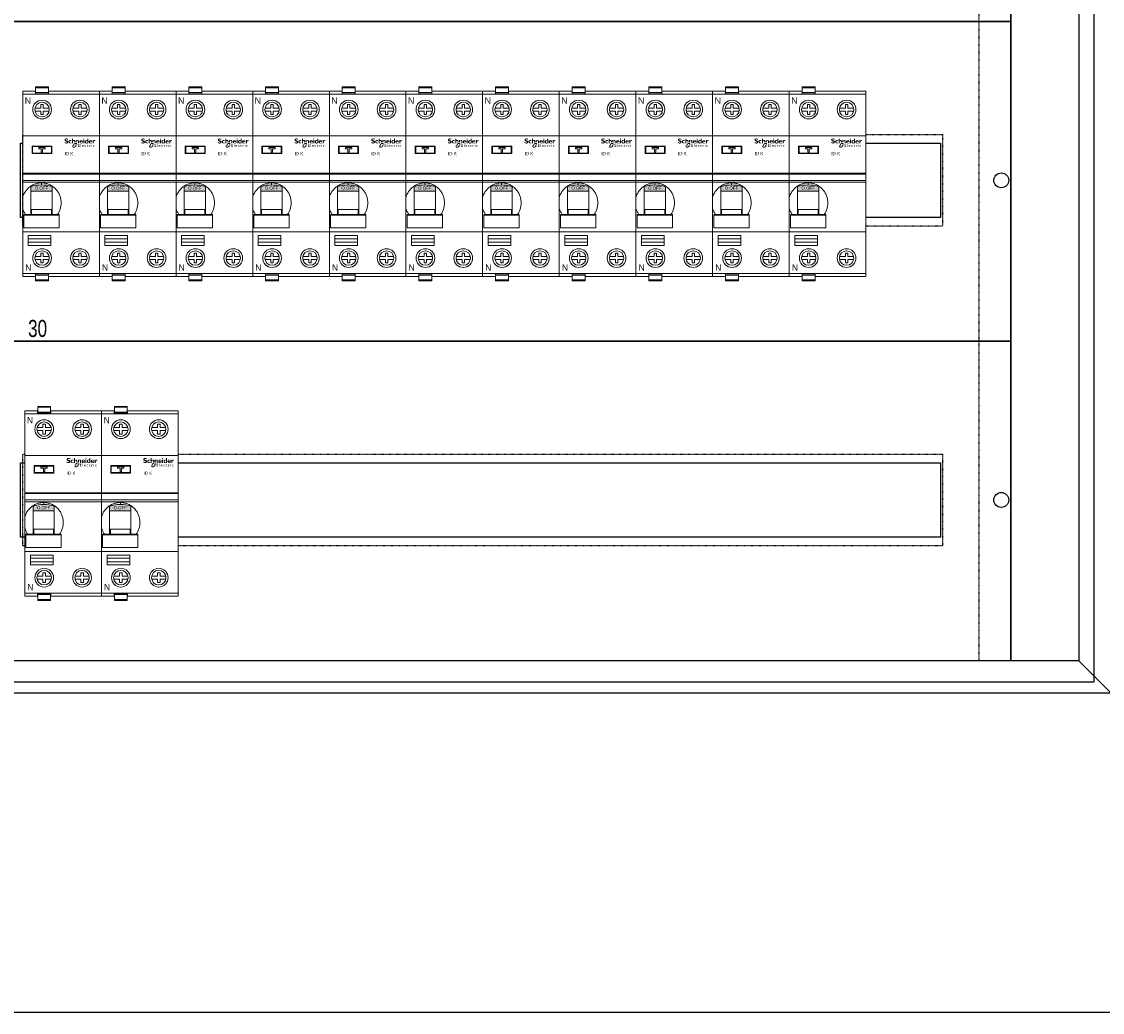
# Model space of a CAD drawing. Header units: millimetres. Extents: x 53896 to 55996, y -16755 to -13785.
# Tile 3 of 24: x 54168 to 54675, y -15755 to -15290. Entities that reach past the tile are written whole.
import ezdxf
from ezdxf.enums import TextEntityAlignment as Align

# ---------------------------------------------------------------- set-up
doc = ezdxf.new("R2010")
doc.units = ezdxf.units.MM
doc.header["$MEASUREMENT"] = 0
doc.linetypes.add('POINTILLE', pattern=[0.2, 0.06, -0.14])
doc.layers.add('2DE_OBJ_Schneider-Apparatus', color=7, linetype='Continuous', lineweight=18)
doc.layers.add('2DE_OBJ_Schneider-Logo', color=112, linetype='Continuous', lineweight=0)
for name, color, linetype in [('CP_WIPEOUT', 254, 'Continuous'), ('LAYER1', 7, 'Continuous'), ('LAYER13', 7, 'Continuous'), ('LAYER19', 7, 'Continuous'), ('LAYER27', 7, 'Continuous'), ('LAYER3', 7, 'Continuous'), ('LAYER9', 7, 'Continuous')]:
    doc.layers.add(name, color=color, linetype=linetype)
doc.styles.add('CP_ATTR', font='arial.ttf')

# ---------------------------------------------------------------- blocks, each defined once
blk = doc.blocks.new('SYMBOLE_G')
at = {"layer": 'LAYER19', "color": 7}
blk.add_lwpolyline([(548, -15), (580, -15), (580, -1665), (548, -1665)], close=True, dxfattribs=at)
at = {"layer": 'LAYER27', "color": 7}
blk.add_lwpolyline([(7, -5), (587, -5), (587, -1675), (7, -1675)], close=True, dxfattribs=at)
at = {"layer": 'LAYER3', "color": 7}
blk.add_line((580, -1665), (595, -1680), dxfattribs=at)
for points in [[(0, 0), (595, 0), (595, -1830), (0, -1830)], [(15, -15), (580, -15), (580, -1665), (15, -1665)], [(15, -15), (580, -15), (580, -1665), (15, -1665)], [(0, -1680), (595, -1680), (595, -1830), (0, -1830)]]:
    blk.add_lwpolyline(points, close=True, dxfattribs=at)
at = {"layer": 'LAYER9', "color": 7, "width": 0.75}
blk.add_text('30', height=8, dxfattribs=at).set_placement((91, -1513), align=Align.CENTER)
blk = doc.blocks.new('__EDIGRA2__3468_G')
at = {"layer": 'LAYER13', "color": 7, "linetype": 'POINTILLE'}
blk.add_lwpolyline([(15, 0), (485, 0), (485, -150), (15, -150)], close=True, dxfattribs=at)
at = {"layer": 'LAYER13', "color": 7}
blk.add_lwpolyline([(35, -57), (467, -57), (467, -92), (35, -92)], close=True, dxfattribs=at)
at = {"layer": 'LAYER19', "color": 7}
blk.add_lwpolyline([(0, 0), (500, 0), (500, -150), (0, -150)], close=True, dxfattribs=at)
at = {"layer": 'LAYER19', "color": 253, "linetype": 'POINTILLE'}
blk.add_lwpolyline([(36, -53), (468, -53), (468, -96), (36, -96)], close=True, dxfattribs=at)
at = {"layer": 'LAYER19', "color": 7}
for centre in [(4.5, -74.5), (495.5, -74.5)]:
    blk.add_circle(centre, 3.5, dxfattribs=at)
blk = doc.blocks.new('__EDIGRA2__3470_G')
at = {"layer": 'LAYER13', "color": 7, "linetype": 'POINTILLE'}
blk.add_lwpolyline([(15, 0), (485, 0), (485, -150), (15, -150)], close=True, dxfattribs=at)
at = {"layer": 'LAYER13', "color": 7}
blk.add_lwpolyline([(35, -57), (467, -57), (467, -92), (35, -92)], close=True, dxfattribs=at)
at = {"layer": 'LAYER19', "color": 7}
blk.add_lwpolyline([(0, 0), (500, 0), (500, -150), (0, -150)], close=True, dxfattribs=at)
at = {"layer": 'LAYER19', "color": 253, "linetype": 'POINTILLE'}
blk.add_lwpolyline([(36, -53), (468, -53), (468, -96), (36, -96)], close=True, dxfattribs=at)
at = {"layer": 'LAYER19', "color": 7}
for centre in [(4.5, -74.5), (495.5, -74.5)]:
    blk.add_circle(centre, 3.5, dxfattribs=at)
blk = doc.blocks.new('__EDIGRA2__3472_G')
at = {"layer": 'LAYER13', "color": 7, "linetype": 'POINTILLE'}
blk.add_lwpolyline([(15, 0), (485, 0), (485, -150), (15, -150)], close=True, dxfattribs=at)
at = {"layer": 'LAYER13', "color": 7}
blk.add_lwpolyline([(35, -57), (467, -57), (467, -92), (35, -92)], close=True, dxfattribs=at)
at = {"layer": 'LAYER19', "color": 7}
blk.add_lwpolyline([(0, 0), (500, 0), (500, -150), (0, -150)], close=True, dxfattribs=at)
at = {"layer": 'LAYER19', "color": 253, "linetype": 'POINTILLE'}
blk.add_lwpolyline([(36, -53), (468, -53), (468, -96), (36, -96)], close=True, dxfattribs=at)
at = {"layer": 'LAYER19', "color": 7}
for centre in [(4.5, -74.5), (495.5, -74.5)]:
    blk.add_circle(centre, 3.5, dxfattribs=at)
blk = doc.blocks.new('Logo Schneider_2009')
for points in [[(1.6, 8.1), (1.9, 8), (2.2, 7.9), (2.5, 7.8), (2.7, 7.7), (3, 7.5), (3.2, 7.4), (3.3, 7.3), (3.3, 7.1), (3.3, 7), (3.2, 6.9), (3.1, 6.7), (3, 6.6), (2.7, 6.6), (2.4, 6.6), (2.4, 6.6), (2.2, 6.6), (2, 6.6), (1.8, 6.6), (1.5, 6.7), (1.3, 6.8), (1.1, 6.9), (0.9, 7), (0.6, 7.2), (0.4, 7.3), (0.4, 6), (0.4, 6), (0.7, 5.9), (0.9, 5.8), (1.2, 5.7), (1.4, 5.6), (1.6, 5.5), (1.9, 5.5), (2.1, 5.5), (2.3, 5.4), (2.5, 5.4), (2.6, 5.4), (2.9, 5.4), (3.1, 5.5), (3.4, 5.5), (3.6, 5.6), (3.8, 5.7), (4, 5.8), (4.2, 5.9), (4.3, 6), (4.5, 6.2), (4.6, 6.4), (4.7, 6.6), (4.8, 6.8), (4.8, 7), (4.8, 7.3), (4.8, 7.3), (4.8, 7.6), (4.8, 7.8), (4.7, 8), (4.6, 8.2), (4.4, 8.4), (4.2, 8.6), (4, 8.7), (4, 8.7), (3.8, 8.8), (3.7, 8.9), (3.5, 9), (3.2, 9.1), (2.9, 9.2), (2.6, 9.4), (2.4, 9.4), (2.1, 9.6), (1.9, 9.7), (1.8, 9.9), (1.8, 10), (1.8, 10), (1.8, 10.2), (1.9, 10.3), (2.1, 10.4), (2.4, 10.5), (2.7, 10.5), (2.7, 10.5), (2.9, 10.5), (3.1, 10.5), (3.3, 10.4), (3.5, 10.4), (3.8, 10.3), (4, 10.2), (4.3, 10.1), (4.6, 10), (4.6, 11.1), (4.4, 11.2), (4.2, 11.3), (3.9, 11.4), (3.7, 11.4), (3.4, 11.5), (3.2, 11.5), (3, 11.6), (2.8, 11.6), (2.5, 11.6), (2.4, 11.6), (2.2, 11.6), (1.9, 11.5), (1.7, 11.5), (1.4, 11.4), (1.2, 11.3), (1, 11.2), (0.9, 11.1), (0.8, 11.1), (0.6, 10.9), (0.5, 10.8), (0.4, 10.6), (0.3, 10.3), (0.3, 10.1), (0.2, 9.9), (0.2, 9.8), (0.3, 9.5), (0.3, 9.3), (0.4, 9.1), (0.5, 8.9), (0.7, 8.7), (0.8, 8.6), (1, 8.4), (1.1, 8.4), (1.2, 8.3), (1.4, 8.2)], [(8.8, 6.6), (8.6, 6.5), (8.3, 6.5), (8.1, 6.4), (7.9, 6.4), (7.7, 6.4), (7.7, 6.4), (7.4, 6.4), (7.2, 6.4), (7, 6.5), (6.8, 6.7), (6.7, 6.9), (6.6, 7.1), (6.5, 7.3), (6.5, 7.6), (6.5, 7.8), (6.6, 8), (6.6, 8.2), (6.7, 8.3), (6.9, 8.5), (7, 8.6), (7.2, 8.7), (7.5, 8.7), (7.7, 8.7), (7.9, 8.7), (8.1, 8.7), (8.3, 8.6), (8.6, 8.5), (8.8, 8.4), (8.8, 9.4), (8.6, 9.5), (8.4, 9.5), (8.1, 9.6), (7.9, 9.6), (7.7, 9.6), (7.4, 9.7), (7.3, 9.6), (7, 9.6), (6.8, 9.6), (6.6, 9.5), (6.3, 9.4), (6.1, 9.3), (5.9, 9.2), (5.8, 9.1), (5.7, 9), (5.6, 8.9), (5.4, 8.7), (5.3, 8.5), (5.2, 8.3), (5.2, 8), (5.1, 7.8), (5.1, 7.5), (5.1, 7.5), (5.1, 7.2), (5.2, 7), (5.2, 6.8), (5.3, 6.6), (5.5, 6.4), (5.6, 6.2), (5.8, 6), (5.9, 5.9), (6.1, 5.8), (6.3, 5.7), (6.5, 5.6), (6.7, 5.5), (7, 5.5), (7.2, 5.5), (7.5, 5.4), (7.6, 5.5), (7.9, 5.5), (8.1, 5.5), (8.3, 5.6), (8.6, 5.6), (8.8, 5.7)], [(12.3, 6.4), (12.2, 6.3), (12.2, 7.8), (12.1, 8.1), (12.1, 8.3), (12, 8.5), (11.8, 8.6), (11.7, 8.7), (11.5, 8.7), (11.3, 8.7), (11.1, 8.6), (11, 8.5), (10.8, 8.3), (10.7, 8.1), (10.7, 5.5), (9.4, 5.5), (9.4, 11.5), (10.7, 11.5), (10.7, 9), (10.7, 9), (10.8, 9.2), (11, 9.3), (11.2, 9.5), (11.4, 9.6), (11.6, 9.6), (11.9, 9.7), (11.9, 9.7), (12.2, 9.6), (12.4, 9.6), (12.7, 9.5), (12.9, 9.4), (13, 9.3), (13.1, 9.1), (13.2, 8.9), (13.3, 8.7), (13.4, 8.5), (13.4, 8.3), (13.4, 8.1), (13.4, 6.9), (13.3, 6.8), (13.1, 6.8), (13, 6.8), (12.9, 6.7), (12.8, 6.7), (12.6, 6.6), (12.5, 6.5), (12.4, 6.5)], [(14.3, 6.8), (14.2, 6.9), (14, 6.9), (14, 9.6), (15.3, 9.6), (15.3, 9), (15.5, 9.2), (15.7, 9.3), (15.9, 9.5), (16.1, 9.6), (16.3, 9.6), (16.5, 9.7), (16.6, 9.7), (16.9, 9.6), (17.1, 9.6), (17.3, 9.5), (17.5, 9.4), (17.6, 9.3), (17.8, 9.2), (17.9, 9), (18, 8.8), (18.1, 8.6), (18.1, 8.3), (18.1, 8.1), (18.1, 5.5), (16.8, 5.5), (16.8, 8), (16.8, 8.3), (16.8, 8.5), (16.6, 8.7), (16.5, 8.8), (16.3, 8.8), (16.2, 8.8), (16, 8.8), (15.8, 8.7), (15.7, 8.6), (15.5, 8.4), (15.3, 8.1), (15.3, 6.4), (15.3, 6.4), (15.2, 6.5), (15.1, 6.6), (15, 6.7), (14.8, 6.7), (14.7, 6.8), (14.6, 6.8), (14.4, 6.8)], [(17.4, 4.4), (18.8, 4.4), (18.8, 4.9), (16.8, 4.9), (16.8, 1.3), (18.9, 1.3), (18.9, 1.8), (17.4, 1.8), (17.4, 2.9), (18.8, 2.9), (18.8, 3.3), (17.4, 3.3)], [(20.4, 4.9), (20, 4.9), (20, 1.3), (20.4, 1.3)], [(26.2, 3.7), (26.1, 3.7), (26, 3.7), (25.8, 3.7), (25.6, 3.6), (25.5, 3.6), (25.3, 3.5), (25.2, 3.4), (25.1, 3.3), (25.1, 3.1), (25, 3), (25, 2.8), (24.9, 2.6), (24.9, 2.4), (24.9, 2.4), (24.9, 2.2), (25, 2), (25, 1.9), (25.1, 1.7), (25.2, 1.6), (25.3, 1.6), (25.4, 1.5), (25.6, 1.4), (25.7, 1.3), (25.9, 1.3), (26.1, 1.3), (26.1, 1.3), (26.3, 1.3), (26.5, 1.3), (26.6, 1.4), (26.8, 1.4), (26.8, 1.9), (26.7, 1.8), (26.5, 1.8), (26.3, 1.7), (26.2, 1.7), (26, 1.7), (25.8, 1.8), (25.7, 1.8), (25.6, 1.9), (25.5, 2), (25.4, 2.1), (25.4, 2.3), (25.4, 2.5), (25.4, 2.6), (25.4, 2.8), (25.5, 2.9), (25.6, 3.1), (25.6, 3.1), (25.7, 3.2), (25.9, 3.3), (26.1, 3.3), (26.1, 3.3), (26.2, 3.3), (26.4, 3.2), (26.6, 3.1), (26.7, 3), (26.7, 3.5), (26.7, 3.5), (26.5, 3.6), (26.4, 3.7)], [(29.5, 3.6), (28.7, 3.6), (28.7, 4.1), (27.9, 3.3), (27.9, 3.2), (28.3, 3.2), (28.3, 2), (28.3, 1.9), (28.3, 1.7), (28.4, 1.6), (28.4, 1.5), (28.6, 1.4), (28.7, 1.3), (28.8, 1.3), (29, 1.3), (29.1, 1.3), (29.3, 1.3), (29.4, 1.4), (29.6, 1.4), (29.6, 1.9), (29.5, 1.8), (29.4, 1.8), (29.2, 1.7), (29.1, 1.7), (29, 1.7), (28.8, 1.8), (28.8, 1.9), (28.7, 2.1), (28.7, 3.2), (29.5, 3.2)], [(32.1, 3.5), (31.9, 3.5), (31.9, 3.5), (31.7, 3.5), (31.6, 3.4), (31.5, 3.3), (31.4, 3.1), (31.3, 2.9), (31.3, 3.5), (30.8, 3.5), (30.8, 1.2), (31.3, 1.2), (31.3, 2.4), (31.3, 2.4), (31.3, 2.6), (31.3, 2.7), (31.4, 2.9), (31.5, 3), (31.7, 3.1), (31.8, 3.1), (31.9, 3.1), (32.1, 3), (32.2, 2.9), (32.5, 3.3), (32.4, 3.3), (32.2, 3.4)], [(36.5, 8.1), (36.7, 8.2), (36.8, 8.4), (37, 8.4), (37.2, 8.5), (37.2, 8.4), (37.4, 8.4), (37.7, 8.3), (37.9, 8.2), (38.3, 9.3), (38.1, 9.4), (37.8, 9.6), (37.6, 9.6), (37.4, 9.7), (37.4, 9.7), (37.2, 9.6), (37.1, 9.6), (36.9, 9.5), (36.7, 9.3), (36.6, 9.2), (36.4, 8.9), (36.3, 8.7), (36.1, 8.4), (36.1, 8.4), (36.1, 9.6), (34.8, 9.6), (34.8, 5.5), (36.1, 5.5), (36.1, 7.3), (36.1, 7.3), (36.3, 7.6), (36.4, 7.9)], [(35.5, 3.1), (35.4, 3), (35.4, 2.8), (35.3, 2.7), (35.3, 2.5), (35.3, 2.3), (35.3, 2.2), (35.3, 2), (35.3, 1.9), (35.4, 1.7), (35.5, 1.6), (35.6, 1.4), (35.6, 1.4), (35.8, 1.3), (35.9, 1.2), (36.1, 1.2), (36.3, 1.1), (36.4, 1.1), (36.5, 1.1), (36.6, 1.1), (36.8, 1.1), (37, 1.2), (37.1, 1.3), (37.1, 1.7), (37, 1.7), (36.8, 1.6), (36.7, 1.6), (36.5, 1.5), (36.3, 1.6), (36.2, 1.6), (36, 1.7), (35.9, 1.7), (35.8, 1.8), (35.8, 2), (35.7, 2.1), (35.7, 2.3), (35.7, 2.4), (35.8, 2.6), (35.8, 2.8), (35.9, 2.9), (36, 2.9), (36.1, 3), (36.3, 3.1), (36.4, 3.1), (36.4, 3.1), (36.6, 3.1), (36.7, 3), (36.9, 3), (37.1, 2.9), (37.1, 3.4), (37.1, 3.4), (36.9, 3.4), (36.7, 3.5), (36.6, 3.5), (36.4, 3.5), (36.3, 3.5), (36.1, 3.5), (36, 3.5), (35.8, 3.4), (35.7, 3.3), (35.6, 3.2)]]:
    blk.add_hatch(color=112).paths.add_polyline_path(points)
h = blk.add_hatch(color=112)
h.paths.add_polyline_path([(11.8, 5.4), (11.7, 5.3), (11.6, 5.2), (11.4, 5.1), (11.3, 5), (11.2, 4.9), (11.2, 4.9), (11.1, 4.8), (11, 4.7), (10.9, 4.6), (10.8, 4.5), (10.7, 4.4), (10.6, 4.2), (11.4, 4.2), (11.2, 3.7), (10.3, 3.7), (10.3, 3.6), (10.2, 3.5), (10.1, 3.4), (10.1, 3.3), (11.2, 3.3), (11, 2.8), (9.9, 2.8), (9.9, 2.6), (9.9, 2.5), (9.9, 2.3), (9.9, 2.2), (9.9, 2.1), (9.9, 1.9), (9.9, 1.8), (9.9, 1.7), (9.9, 1.5), (10, 1.4), (10, 1.3), (10.1, 1.2), (10.1, 1), (10.2, 0.9), (10.3, 0.8), (10.3, 0.8), (10.4, 0.7), (10.5, 0.6), (10.6, 0.6), (10.8, 0.5), (10.9, 0.5), (11, 0.4), (11.1, 0.4), (11.3, 0.3), (11.4, 0.3), (11.6, 0.3), (11.7, 0.3), (11.8, 0.3), (11.9, 0.3), (12.1, 0.3), (12.2, 0.4), (12.3, 0.4), (12.4, 0.4), (12.6, 0.4), (12.7, 0.5), (12.8, 0.5), (12.9, 0.6), (13.1, 0.6), (13.2, 0.7), (13.3, 0.7), (13.4, 0.8), (13.5, 0.9), (13.7, 0.9), (13.8, 1), (13.9, 1.1), (14, 1.2), (14.1, 1.3), (14.3, 1.4), (14.4, 1.5), (14.5, 1.6), (14.6, 1.7), (14.7, 1.8), (14.8, 1.9), (14.9, 2), (15, 2.1), (15, 2.2), (15.1, 2.3), (14.1, 2.3), (14.3, 2.8), (15.4, 2.8), (15.5, 2.9), (15.5, 3.1), (15.6, 3.2), (15.6, 3.3), (14.4, 3.3), (14.4, 3.5), (14.5, 3.8), (15.8, 3.8), (15.8, 3.8), (15.8, 4), (15.8, 4.1), (15.8, 4.2), (15.8, 4.4), (15.8, 4.4), (15.8, 4.6), (15.8, 4.7), (15.8, 4.8), (15.8, 5), (15.7, 5.1), (15.7, 5.2), (15.6, 5.3), (15.5, 5.4), (15.5, 5.6), (15.4, 5.7), (15.3, 5.7), (15.2, 5.8), (15.1, 5.9), (15, 6), (14.8, 6), (14.7, 6.1), (14.6, 6.1), (14.4, 6.1), (14.3, 6.1), (14.2, 6.2), (14, 6.2), (13.9, 6.2), (13.8, 6.2), (13.6, 6.1), (13.5, 6.1), (13.4, 6.1), (13.3, 6.1), (13.1, 6), (13, 6), (12.9, 6), (12.8, 5.9), (12.6, 5.9), (12.5, 5.8), (12.4, 5.8), (12.3, 5.7), (12.1, 5.6), (12, 5.6), (11.9, 5.5)])
h.paths.add_polyline_path([(12.6, 4.5), (12.7, 4.6), (12.9, 4.7), (13, 4.8), (13.1, 4.8), (13.2, 4.9), (13.3, 4.9), (13.5, 5), (13.6, 5), (13.8, 5), (15, 5), (14.9, 4.2), (14.1, 4.2), (14, 4.2), (13.9, 4.1), (13.8, 3.5), (13.5, 2.6), (13.5, 2.5), (13.4, 2.3), (13.4, 2.2), (13.3, 2.1), (13.2, 2), (13.1, 1.9), (13, 1.8), (12.9, 1.8), (12.7, 1.7), (12.6, 1.6), (12.5, 1.6), (12.4, 1.5), (12.2, 1.5), (12.1, 1.5), (11.9, 1.5), (10.7, 1.5), (10.9, 2.3), (11.7, 2.3), (11.8, 2.3), (11.8, 2.4), (11.9, 2.5), (12.1, 3.5), (12.2, 3.8), (12.3, 3.9), (12.3, 4.1), (12.4, 4.2), (12.4, 4.3), (12.5, 4.4)], flags=16)
h = blk.add_hatch(color=112)
h.paths.add_polyline_path([(21.1, 9.6), (20.8, 9.7), (20.8, 9.7), (20.5, 9.6), (20.3, 9.6), (20, 9.5), (19.8, 9.5), (19.6, 9.4), (19.4, 9.2), (19.2, 9.1), (19.2, 9.1), (19.1, 8.9), (18.9, 8.7), (18.8, 8.5), (18.7, 8.3), (18.7, 8), (18.6, 7.8), (18.6, 7.6), (18.6, 7.5), (18.6, 7.3), (18.7, 7), (18.7, 6.8), (18.8, 6.6), (18.9, 6.4), (19.1, 6.2), (19.2, 6), (19.3, 6), (19.4, 5.9), (19.6, 5.8), (19.8, 5.7), (20, 5.6), (20.3, 5.5), (20.5, 5.5), (20.8, 5.5), (21, 5.4), (21.2, 5.5), (21.5, 5.5), (21.7, 5.5), (22, 5.6), (22.2, 5.7), (22.4, 5.7), (22.6, 5.9), (22.8, 6), (22.8, 6.8), (22.6, 6.6), (22.3, 6.5), (22.1, 6.4), (21.9, 6.3), (21.7, 6.2), (21.4, 6.2), (21.3, 6.2), (21, 6.2), (20.8, 6.3), (20.6, 6.3), (20.4, 6.4), (20.2, 6.6), (20.1, 6.7), (20, 6.9), (20, 7.1), (19.9, 7.3), (22.8, 7.3), (22.9, 7.6), (22.8, 7.9), (22.8, 8.1), (22.7, 8.3), (22.6, 8.5), (22.5, 8.7), (22.4, 8.9), (22.3, 9), (22.1, 9.2), (21.9, 9.3), (21.7, 9.4), (21.5, 9.5), (21.3, 9.6)])
h.paths.add_polyline_path([(21.1, 8.9), (21.3, 8.8), (21.4, 8.7), (21.6, 8.5), (21.7, 8.3), (21.7, 8.1), (21.7, 8), (20, 8), (20, 8.3), (20.1, 8.5), (20.2, 8.6), (20.4, 8.8), (20.5, 8.8), (20.8, 8.9)], flags=16)
h = blk.add_hatch(color=112)
h.paths.add_polyline_path([(22.7, 3.7), (22.6, 3.7), (22.4, 3.7), (22.2, 3.6), (22.1, 3.5), (22, 3.4), (22, 3.4), (21.9, 3.3), (21.8, 3.1), (21.7, 3), (21.7, 2.8), (21.7, 2.6), (21.7, 2.5), (21.7, 2.3), (21.7, 2.2), (21.8, 2), (21.8, 1.9), (21.9, 1.7), (22, 1.6), (22.1, 1.5), (22.2, 1.4), (22.4, 1.4), (22.5, 1.3), (22.7, 1.3), (22.8, 1.3), (23, 1.3), (23.1, 1.3), (23.3, 1.4), (23.5, 1.4), (23.6, 1.5), (23.7, 1.6), (23.7, 2), (23.5, 1.9), (23.4, 1.8), (23.2, 1.8), (23.1, 1.7), (22.9, 1.7), (22.7, 1.7), (22.6, 1.8), (22.4, 1.8), (22.3, 1.9), (22.2, 2.1), (22.2, 2.2), (22.1, 2.4), (22.1, 2.4), (23.8, 2.4), (23.7, 2.6), (23.7, 2.8), (23.7, 3), (23.6, 3.1), (23.6, 3.3), (23.5, 3.4), (23.4, 3.5), (23.3, 3.6), (23.2, 3.6), (23, 3.7), (22.9, 3.7)])
h.paths.add_polyline_path([(22.8, 3.3), (22.9, 3.3), (23.1, 3.2), (23.2, 3.1), (23.2, 3), (23.3, 2.8), (23.3, 2.7), (22.1, 2.7), (22.2, 2.9), (22.2, 3.1), (22.3, 3.2), (22.5, 3.2), (22.6, 3.3)], flags=16)
h = blk.add_hatch(color=112)
h.paths.add_polyline_path([(23.8, 11.4), (23.6, 11.3), (23.6, 11.3), (23.4, 11.1), (23.3, 10.9), (23.3, 10.7), (23.3, 10.5), (23.4, 10.3), (23.5, 10.2), (23.7, 10.2), (23.8, 10.2), (24, 10.2), (24.2, 10.3), (24.4, 10.5), (24.6, 10.7), (24.7, 10.9), (24.7, 11.1), (24.7, 11.2), (24.6, 11.4), (24.5, 11.5), (24.2, 11.6), (24.2, 11.6), (24, 11.5)])
h.paths.add_polyline_path([(24.6, 9.6), (23.3, 9.6), (23.3, 5.5), (24.6, 5.5)])
h = blk.add_hatch(color=112)
h.paths.add_polyline_path([(28.2, 9.4), (27.9, 9.5), (27.7, 9.6), (27.5, 9.6), (27.2, 9.6), (27.1, 9.7), (26.8, 9.6), (26.6, 9.6), (26.4, 9.5), (26.2, 9.4), (26, 9.3), (25.8, 9.2), (25.7, 9.1), (25.5, 8.9), (25.4, 8.7), (25.3, 8.5), (25.2, 8.3), (25.2, 8.1), (25.2, 7.8), (25.1, 7.6), (25.2, 7.3), (25.2, 7.1), (25.2, 6.8), (25.3, 6.6), (25.4, 6.4), (25.6, 6.2), (25.7, 6), (25.9, 5.9), (26, 5.7), (26.2, 5.6), (26.5, 5.5), (26.7, 5.5), (26.9, 5.4), (27, 5.4), (27.3, 5.4), (27.5, 5.5), (27.7, 5.6), (27.9, 5.7), (28.1, 5.8), (28.2, 5.8), (28.2, 5.5), (29.4, 5.5), (29.4, 11.5), (28.2, 11.5)])
h.paths.add_polyline_path([(28.2, 8.6), (28.2, 6.6), (27.9, 6.5), (27.7, 6.4), (27.5, 6.3), (27.4, 6.3), (27.2, 6.3), (27, 6.4), (26.8, 6.5), (26.7, 6.6), (26.6, 6.8), (26.5, 7), (26.5, 7.2), (26.4, 7.5), (26.5, 7.8), (26.5, 8.1), (26.6, 8.3), (26.7, 8.5), (26.8, 8.6), (26.9, 8.7), (27.1, 8.8), (27.3, 8.8), (27.5, 8.8), (27.7, 8.8), (27.9, 8.7)], flags=16)
h = blk.add_hatch(color=112)
h.paths.add_polyline_path([(32.4, 9.6), (32.2, 9.7), (32.2, 9.7), (31.9, 9.6), (31.7, 9.6), (31.4, 9.5), (31.2, 9.5), (31, 9.4), (30.8, 9.2), (30.6, 9.1), (30.6, 9.1), (30.4, 8.9), (30.3, 8.7), (30.2, 8.5), (30.1, 8.3), (30.1, 8), (30, 7.8), (30, 7.6), (30, 7.5), (30, 7.3), (30.1, 7), (30.1, 6.8), (30.2, 6.6), (30.3, 6.4), (30.5, 6.2), (30.6, 6), (30.6, 6), (30.8, 5.9), (31, 5.8), (31.2, 5.7), (31.4, 5.6), (31.7, 5.5), (31.9, 5.5), (32.2, 5.5), (32.4, 5.4), (32.6, 5.5), (32.9, 5.5), (33.1, 5.5), (33.4, 5.6), (33.6, 5.7), (33.8, 5.7), (34, 5.9), (34.2, 6), (34.2, 6.8), (33.9, 6.6), (33.7, 6.5), (33.5, 6.4), (33.3, 6.3), (33, 6.2), (32.8, 6.2), (32.7, 6.2), (32.4, 6.2), (32.2, 6.3), (31.9, 6.3), (31.8, 6.4), (31.6, 6.6), (31.5, 6.7), (31.4, 6.9), (31.4, 7.1), (31.3, 7.3), (34.2, 7.3), (34.2, 7.6), (34.2, 7.9), (34.2, 8.1), (34.1, 8.3), (34, 8.5), (33.9, 8.7), (33.8, 8.9), (33.7, 9), (33.5, 9.2), (33.3, 9.3), (33.1, 9.4), (32.9, 9.5), (32.7, 9.6)])
h.paths.add_polyline_path([(32.5, 8.9), (32.7, 8.8), (32.8, 8.7), (33, 8.5), (33.1, 8.3), (33.1, 8.1), (33.1, 8), (31.4, 8), (31.4, 8.3), (31.5, 8.5), (31.6, 8.6), (31.7, 8.8), (31.9, 8.8), (32.2, 8.9)], flags=16)
h = blk.add_hatch(color=112)
h.paths.add_polyline_path([(34.1, 4.4), (34, 4.4), (33.8, 4.4), (33.7, 4.3), (33.6, 4.2), (33.6, 4), (33.7, 3.9), (33.8, 3.9), (33.9, 4), (34.1, 4), (34.1, 4.2), (34.1, 4.3)])
h.paths.add_polyline_path([(34.1, 3.5), (33.6, 3.5), (33.6, 1.2), (34.1, 1.2)])
blk = doc.blocks.new('Schneider Electric-logo')
at = {"color": 3, "xscale": 45.60207954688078, "yscale": 45.60207954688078, "zscale": 45.60207954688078}
blk.add_blockref('Logo Schneider_2009', (2560, 1257), dxfattribs=at)
blk = doc.blocks.new('SE_logo')
at = {"xscale": 0.2, "yscale": 0.2, "zscale": 0.2}
blk.add_blockref('Schneider Electric-logo', (-516, -249), dxfattribs=at)
blk = doc.blocks.new('2d_roz_iid_2p_se4_5zcjj1a')
blk.add_wipeout([(0, 43.5), (6.1, 43.5), (6.1, 45.5), (12.1, 45.5), (12.1, 43.5), (36, 43.5), (36, -43.5), (12.1, -43.5), (12.1, -45.5), (6.1, -45.5), (6.1, -43.5), (0, -43.5)]).dxf.layer = 'CP_WIPEOUT'
at = {"lineweight": 0}
h = blk.add_hatch(color=112, dxfattribs=at)
h.dxf.hatch_style = 1
edge = h.paths.add_edge_path()
edge.add_line((3.85, -1.29), (3.85, -3.51))
edge.add_line((3.85, -3.51), (13.85, -3.51))
edge.add_line((13.85, -3.51), (13.85, -1.28))
edge.add_ellipse((8.85, -7.08), major_axis=(10.65, 0.01), ratio=0.616685, start_angle=61.9633, end_angle=89.8826)
edge.add_ellipse((8.85, -7.08), major_axis=(10.64, 0.01), ratio=0.617268, start_angle=89.8806, end_angle=117.975)
for p, q in [((0, -43.5), (0, 43.5)), ((0, 43.5), (6.1, 43.5)), ((0, 42.1), (36, 42.1)), ((6, 43.5), (6, 42.1)), ((6.1, 45.5), (6.1, 42.1)), ((12.1, 45.5), (6.1, 45.5)), ((12.1, 45.1), (6.1, 45.1)), ((12.1, 42.8), (6.1, 42.8)), ((12.1, 42.3), (6.1, 42.3)), ((12.1, 45.5), (12.1, 42.1)), ((36, 43.5), (12.1, 43.5)), ((12.2, 43.5), (12.2, 42.1)), ((36, -43.5), (36, 43.5)), ((5.77, 35.55), (8.5, 35.55)), ((9.7, 37.15), (8.5, 37.15)), ((8.5, 37.15), (8.5, 35.55)), ((9.7, 35.55), (9.7, 37.15)), ((12.43, 35.55), (9.7, 35.55)), ((23.57, 35.55), (26.3, 35.55)), ((27.5, 37.15), (26.3, 37.15)), ((26.3, 37.15), (26.3, 35.55)), ((27.5, 35.55), (27.5, 37.15)), ((30.23, 35.55), (27.5, 35.55)), ((5.77, 34.15), (8.5, 34.15)), ((8.5, 34.15), (8.5, 32.55)), ((8.5, 32.55), (9.7, 32.55)), ((9.7, 32.55), (9.7, 34.15)), ((12.43, 34.15), (9.7, 34.15)), ((23.57, 34.15), (26.3, 34.15)), ((26.3, 34.15), (26.3, 32.55)), ((26.3, 32.55), (27.5, 32.55)), ((27.5, 32.55), (27.5, 34.15)), ((30.23, 34.15), (27.5, 34.15)), ((0, 22.5), (36, 22.5)), ((4.38, 17.74), (4.59, 17.53)), ((4.38, 17.74), (13.68, 17.74)), ((4.38, 14.24), (4.38, 17.74)), ((4.59, 14.46), (4.59, 17.53)), ((10.53, 17.09), (7.53, 17.09)), ((7.53, 16.49), (7.53, 17.09)), ((8.73, 16.49), (7.53, 16.49)), ((8.73, 14.89), (8.73, 16.49)), ((9.33, 14.89), (9.33, 16.49)), ((10.53, 16.49), (9.33, 16.49)), ((10.53, 16.49), (10.53, 17.09)), ((13.46, 17.53), (13.68, 17.74)), ((13.46, 14.46), (13.46, 17.53)), ((13.68, 14.24), (13.68, 17.74)), ((4.38, 14.24), (4.59, 14.46)), ((4.38, 14.24), (13.68, 14.24)), ((9.33, 14.89), (8.73, 14.89)), ((13.46, 14.46), (13.68, 14.24)), ((36, 5), (0, 5)), ((36, 4.6), (0, 4.6)), ((0, 1.62), (36, 1.62)), ((0, 0.8), (36, 0.8)), ((8.86, -0.51), (8.86, 0.43)), ((3.85, -1.29), (3.85, -14.38)), ((3.85, -3.51), (13.85, -3.51)), ((13.85, -1.28), (13.85, -14.38)), ((17.15, -14.38), (0.55, -14.38)), ((0.55, -20.72), (0.55, -14.38)), ((0.55, -14.69), (17.15, -14.69)), ((4.2, -12.05), (13.5, -12.05)), ((4.2, -12.05), (4.2, -14.38)), ((13.5, -12.05), (13.5, -14.38)), ((17.15, -20.72), (17.15, -14.38)), ((0, -22.5), (36, -22.5)), ((17.15, -20.72), (0.55, -20.72)), ((2.65, -28.9), (2.65, -24.3)), ((2.65, -24.3), (13.25, -24.3)), ((13.25, -28.9), (13.25, -24.3)), ((2.65, -25.75), (13.25, -25.75)), ((2.65, -27.45), (13.25, -27.45)), ((2.65, -28.9), (13.25, -28.9)), ((5.77, -34.15), (8.5, -34.15)), ((9.7, -32.55), (8.5, -32.55)), ((8.5, -32.55), (8.5, -34.15)), ((9.7, -34.15), (9.7, -32.55)), ((12.43, -34.15), (9.7, -34.15)), ((23.57, -34.15), (26.3, -34.15)), ((27.5, -32.55), (26.3, -32.55)), ((26.3, -32.55), (26.3, -34.15)), ((27.5, -34.15), (27.5, -32.55)), ((30.23, -34.15), (27.5, -34.15)), ((5.77, -35.55), (8.5, -35.55)), ((8.5, -35.55), (8.5, -37.15)), ((8.5, -37.15), (9.7, -37.15)), ((9.7, -37.15), (9.7, -35.55)), ((12.43, -35.55), (9.7, -35.55)), ((23.57, -35.55), (26.3, -35.55)), ((26.3, -35.55), (26.3, -37.15)), ((26.3, -37.15), (27.5, -37.15)), ((27.5, -37.15), (27.5, -35.55)), ((30.23, -35.55), (27.5, -35.55)), ((0, -42.1), (36, -42.1)), ((0, -43.5), (6.1, -43.5)), ((6, -42.1), (6, -43.5)), ((6.1, -45.5), (6.1, -42.1)), ((12.1, -42.3), (6.1, -42.3)), ((12.1, -42.8), (6.1, -42.8)), ((12.1, -45.1), (6.1, -45.1)), ((12.1, -45.5), (6.1, -45.5)), ((12.1, -45.5), (12.1, -42.1)), ((12.1, -43.5), (36, -43.5)), ((12.2, -42.1), (12.2, -43.5))]:
    blk.add_line(p, q, dxfattribs=at)
for points in [[(4.59, 17.53), (13.46, 17.53)], [(4.59, 14.46), (13.46, 14.46)]]:
    blk.add_lwpolyline(points, dxfattribs=at)
for centre, radius in [((9.1, 34.85), 4.4), ((9.1, 34.85), 3.4), ((26.9, 34.85), 4.4), ((26.9, 34.85), 3.4), ((9.1, -34.85), 4.4), ((26.9, -34.85), 4.4), ((9.1, -34.85), 3.4), ((26.9, -34.85), 3.4)]:
    blk.add_circle(centre, radius, dxfattribs=at)
for start_param, end_param in [(1.570796, 2.060485), (1.084002, 1.570796)]:
    blk.add_ellipse((8.86, -7.1), major_axis=(10.66, 0), ratio=0.617793, start_param=start_param, end_param=end_param, dxfattribs=at)
for points, knots in [([(0, -6.36), (0.15, -5.82), (0.56, -4.75), (1.46, -3.26), (2.61, -1.98), (3.98, -0.93), (5.5, -0.16), (7.14, 0.32), (8.27, 0.43), (8.85, 0.43)], [0.5895785, 0.5895785, 0.5895785, 0.5895785, 0.6470588, 0.7058824, 0.7647059, 0.8235294, 0.8823529, 0.9411765, 1, 1, 1, 1]), ([(16.35, -14.38), (16.63, -13.98), (17.19, -13.05), (17.77, -11.52), (18.09, -9.8), (18.09, -8.08), (17.77, -6.37), (17.16, -4.75), (16.24, -3.25), (15.09, -1.97), (13.72, -0.92), (12.21, -0.15), (10.56, 0.33), (9.43, 0.43), (8.85, 0.43)], [0.3024528, 0.3024528, 0.3024528, 0.3024528, 0.3529412, 0.4117647, 0.4705882, 0.5294118, 0.5882353, 0.6470588, 0.7058824, 0.7647059, 0.8235294, 0.8823529, 0.9411765, 1, 1, 1, 1]), ([(1.37, -14.39), (1.09, -13.99), (0.54, -13.07), (0.16, -12.07), (0, -11.52)], [0.3024528, 0.3024528, 0.3024528, 0.3024528, 0.3529412, 0.4114543, 0.4114543, 0.4114543, 0.4114543])]:
    blk.add_open_spline(points, degree=3, knots=knots, dxfattribs=at)
at = {"layer": '2DE_OBJ_Schneider-Logo', "lineweight": 0, "xscale": 0.04182049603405, "yscale": 0.04182049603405, "zscale": 0.04182049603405}
blk.add_blockref('SE_logo', (19.73, 16.75), dxfattribs=at)
at = {"linetype": 'Continuous', "lineweight": 0}
for p in [(0.98, 37.56), (1.18, -40.76)]:
    blk.add_text('N', height=3, dxfattribs=at).set_placement(p)
at = {"color": 114, "linetype": 'Continuous', "lineweight": 0}
blk.add_text('O.OFF', height=1.5, dxfattribs=at).set_placement((5.66, -2.76))
at = {"style": 'CP_ATTR', "flags": 9}
for tag, p in [('NAME', (0, 0.01)), ('ARTICLE', (0, 0.01)), ('PRODUCT-TYPE', (0, 0.01)), ('ORDER-NO', (0, 0.01)), ('PRODUCER', (0, 0.01)), ('CHARACTER', (0, 0.01)), ('FUNCTION', (0, 0.01)), ('MARK3', (0, 0.01)), ('VOLTAGE', (0, 0)), ('POWER', (0, 0)), ('POWER_LOSSES', (0, 0)), ('NUMBER_OF_POLES', (0, 0)), ('IP', (0, 0)), ('LINK', (0, 0)), ('OTHER', (0, 0)), ('MARK2', (0.01, 0.01)), ('CURRENT', (0.01, 0.01)), ('TEXT_01', (0.01, 0)), ('NUMBER', (0.01, 0)), ('GROUP', (0.01, 0))]:
    blk.add_attdef(tag, text='', height=0.0005, dxfattribs=at).set_placement(p, align=Align.MIDDLE_LEFT)
at = {"linetype": 'ByBlock', "style": 'CP_ATTR', "flags": 9}
blk.add_attdef('WEIGHT', text='', height=0.0005, dxfattribs=at).set_placement((0, 0), align=Align.MIDDLE_LEFT)
at = {"layer": '2DE_OBJ_Schneider-Logo', "color": 253, "linetype": 'Continuous', "lineweight": 0}
blk.add_text('ID K', height=1.5, dxfattribs=at).set_placement((19.74, 13.43))

msp = doc.modelspace()

# ---------------------------------------------------------------- block references
at = {"layer": 'LAYER1'}
for name, p in [('SYMBOLE_G', (54084.14, -13925.12)), ('__EDIGRA2__3468_G', (54132.14, -15140.12)), ('__EDIGRA2__3470_G', (54132.14, -15290.12)), ('__EDIGRA2__3472_G', (54132.14, -15440.12))]:
    msp.add_blockref(name, p, dxfattribs=at)

# ---------------------------------------------------------------- next in the draw order: block references
at = {"layer": '2DE_OBJ_Schneider-Apparatus'}
for p in [(54168.14, -15366.24), (54169.14, -15516.24)]:
    msp.add_blockref('2d_roz_iid_2p_se4_5zcjj1a', p, dxfattribs=at)

# ---------------------------------------------------------------- next in the draw order: block references
for p in [(54204.14, -15366.24), (54205.14, -15516.24)]:
    msp.add_blockref('2d_roz_iid_2p_se4_5zcjj1a', p, dxfattribs=at)

# ---------------------------------------------------------------- next in the draw order: block references
msp.add_blockref('2d_roz_iid_2p_se4_5zcjj1a', (54240.14, -15366.24), dxfattribs=at)

# ---------------------------------------------------------------- next in the draw order: block references
msp.add_blockref('2d_roz_iid_2p_se4_5zcjj1a', (54276.14, -15366.24), dxfattribs=at)

# ---------------------------------------------------------------- next in the draw order: block references
msp.add_blockref('2d_roz_iid_2p_se4_5zcjj1a', (54312.14, -15366.24), dxfattribs=at)

# ---------------------------------------------------------------- next in the draw order: block references
msp.add_blockref('2d_roz_iid_2p_se4_5zcjj1a', (54348.14, -15366.24), dxfattribs=at)

# ---------------------------------------------------------------- next in the draw order: block references
msp.add_blockref('2d_roz_iid_2p_se4_5zcjj1a', (54384.14, -15366.24), dxfattribs=at)

# ---------------------------------------------------------------- next in the draw order: block references
msp.add_blockref('2d_roz_iid_2p_se4_5zcjj1a', (54420.14, -15366.24), dxfattribs=at)

# ---------------------------------------------------------------- next in the draw order: block references
msp.add_blockref('2d_roz_iid_2p_se4_5zcjj1a', (54456.14, -15366.24), dxfattribs=at)

# ---------------------------------------------------------------- next in the draw order: block references
msp.add_blockref('2d_roz_iid_2p_se4_5zcjj1a', (54492.14, -15366.24), dxfattribs=at)

# ---------------------------------------------------------------- next in the draw order: block references
msp.add_blockref('2d_roz_iid_2p_se4_5zcjj1a', (54528.14, -15366.24), dxfattribs=at)

doc.saveas('drawing.dxf')
